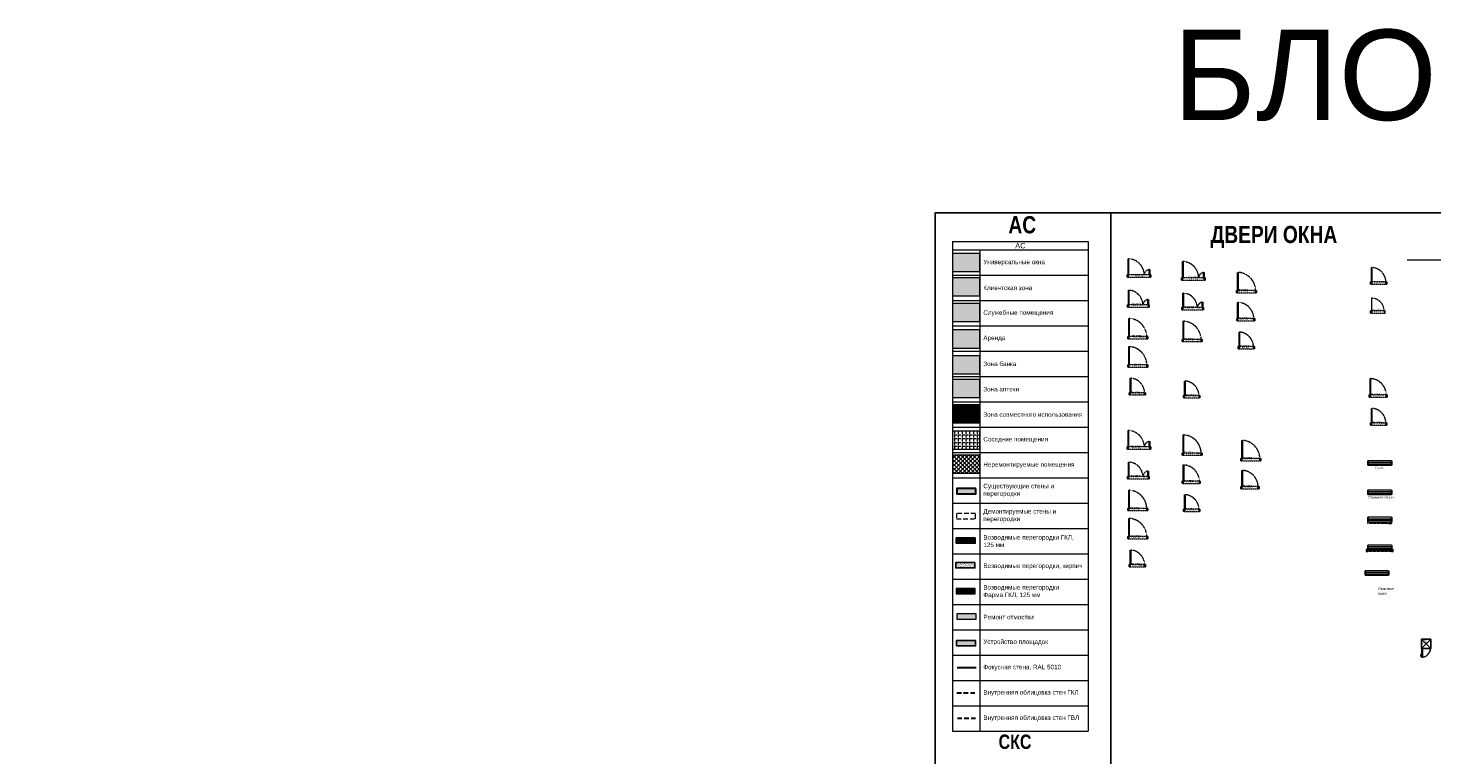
# Model space of a CAD drawing. Header units: millimetres. Extents: x -57464382 to 30606835, y -92609 to 65084.
# Tile 255 of 256: x -120617 to -43000, y 24893 to 65084. Entities that reach past the tile are written whole.
import ezdxf
from ezdxf import colors
from ezdxf.entities.mleader import LeaderData, LeaderLine
from ezdxf.math import Vec2, Vec3

# ---------------------------------------------------------------- set-up
doc = ezdxf.new("R2010")
doc.units = ezdxf.units.MM
doc.set_wipeout_variables(frame=1)
for name, pattern in [('( Hidden )', [0.375, 0.25, -0.125]), ('ACAD_ISO03W100', [30, 12, -18]), ('CACHE', [375, 250, -125])]:
    doc.linetypes.add(name, pattern=pattern)
doc.layers.get('0').update_dxf_attribs({"lineweight": 0})
doc.layers.get('Defpoints').update_dxf_attribs({"color": 30})
for name, color, linetype, lineweight in [('01_АР_Несущие стены и колонны', 5, 'Continuous', 30), ('03_АР_Возводимые перегородки', 10, 'Continuous', 25), ('04_АР_Демонтируемые стены и перегородки', 210, 'Continuous', 5), ('09_АР_Мебель', 4, 'Continuous', 9), ('15_АР_Потолки', 7, 'Continuous', 9), ('17_АР_Текст', 235, 'Continuous', 0), ('18_АР_Двери', 250, 'Continuous', 0), ('19_АР_Окна', 250, 'Continuous', 0), ('21_АР_Штриховка', 47, 'Continuous', 5)]:
    doc.layers.add(name, color=color, linetype=linetype, lineweight=lineweight)
doc.layers.add('1. ПОДЛОЖКА', color=7, linetype='Continuous', lineweight=0, true_color=0x9b9292)
doc.layers.add('30_ДВЕРИ ТИП1', color=7, linetype='Continuous', true_color=0xf50a0a)
doc.styles.add('_ТЕКСТОВЫЙ', font='arial.ttf', dxfattribs={"width": 0.8})
doc.styles.add('HVAC_AEP', font='arial.ttf')
doc.styles.get("Standard").update_dxf_attribs({"font": 'arial.ttf'})
doc.linetypes.add('зигзаг', pattern='A,0.00254,-5.08,[131,ltypeshp.shx,S=5.08,R=0,X=-5.08,Y=0],-10.16,[131,ltypeshp.shx,S=5.08,R=180,X=5.08,Y=0],-5.08', length=20.32254)

# ---------------------------------------------------------------- blocks, each defined once
blk = doc.blocks.new('_Dot')
at = {"color": 0, "linetype": 'ByBlock', "lineweight": -2}
blk.add_line((-0.5, 0), (-1, 0), dxfattribs=at)
at = {"color": 0, "linetype": 'ByBlock', "const_width": 0.5}
blk.add_lwpolyline([(-0.25, 0, 1), (0.25, 0, 1)], format="xyb", close=True, dxfattribs=at)
blk = doc.blocks.new('*U234')
at = {"layer": '15_АР_Потолки', "color": 7, "linetype": '( Hidden )', "lineweight": 5, "ltscale": 5}
blk.add_lwpolyline([(1100, 0), (0, 0), (0, -125), (1100, -125)], close=True, dxfattribs=at)
at = {"layer": '18_АР_Двери'}
for points in [[(50, 0), (50, 1000), (80, 1000), (80, 0), (50, 0)], [(0, 0), (50, 0), (50, -125), (0, -125)], [(1050, 0), (1100, 0), (1100, -125), (1050, -125)]]:
    blk.add_lwpolyline(points, close=True, dxfattribs=at)
at = {"layer": '18_АР_Двери', "linetype": '( Hidden )', "lineweight": 0, "ltscale": 5}
blk.add_arc((28, -21), 1022, 1.16895, 87.08614, dxfattribs=at)
at = {"color": 12, "true_color": 0xdf0c0c, "flags": 4}
blk.add_attdef('Номер', (535, -68), '', height=150, dxfattribs=at)
at = {"layer": '18_АР_Двери', "insert": (751, -8), "char_height": 45, "attachment_point": 1}
blk.add_mtext_dynamic_manual_height_columns('{\\C7;1100 мм}', width=263.19, gutter_width=12.5, heights=[0], dxfattribs=at)
blk = doc.blocks.new('*U237')
at = {"layer": '15_АР_Потолки', "color": 7, "linetype": '( Hidden )', "lineweight": 5, "ltscale": 5}
blk.add_lwpolyline([(1300, 0), (0, 0), (0, -125), (1300, -125)], close=True, dxfattribs=at)
at = {"layer": '18_АР_Двери'}
for points in [[(50, 0), (50, 900), (80, 900), (80, 0), (50, 0)], [(0, 0), (50, 0), (50, -125), (0, -125)], [(1220, 0), (1220, 300), (1250, 300), (1250, 0), (1220, 0)], [(1250, 0), (1300, 0), (1300, -125), (1250, -125)]]:
    blk.add_lwpolyline(points, close=True, dxfattribs=at)
at = {"layer": '18_АР_Двери', "linetype": '( Hidden )', "lineweight": 0, "ltscale": 5}
for centre, radius, start, end in [((30, -19), 920, 1.17615, 86.88181), ((1267, -14), 318, 98.59054, 177.43503)]:
    blk.add_arc(centre, radius, start, end, dxfattribs=at)
at = {"color": 12, "true_color": 0xdf0c0c, "flags": 4}
blk.add_attdef('Номер', (535, -68), '', height=150, dxfattribs=at)
at = {"layer": '18_АР_Двери', "insert": (982, -10), "char_height": 45, "attachment_point": 1}
blk.add_mtext_dynamic_manual_height_columns('{\\C7;1300 мм}', width=263.19, gutter_width=12.5, heights=[0], dxfattribs=at)
blk = doc.blocks.new('*U236')
at = {"layer": '15_АР_Потолки', "color": 7, "linetype": '( Hidden )', "lineweight": 5, "ltscale": 5}
blk.add_lwpolyline([(900, 0), (0, 0), (0, -125), (900, -125)], close=True, dxfattribs=at)
at = {"layer": '18_АР_Двери'}
for points in [[(50, 0), (50, 800), (80, 800), (80, 0), (50, 0)], [(0, 0), (50, 0), (50, -125), (0, -125)], [(850, 0), (900, 0), (900, -125), (850, -125)]]:
    blk.add_lwpolyline(points, close=True, dxfattribs=at)
at = {"layer": '18_АР_Двери', "linetype": '( Hidden )', "lineweight": 0, "ltscale": 5}
blk.add_arc((27, -22), 823, 1.51445, 86.33334, dxfattribs=at)
at = {"color": 12, "true_color": 0xdf0c0c, "flags": 4}
blk.add_attdef('Номер', (535, -68), '', height=150, dxfattribs=at)
at = {"layer": '18_АР_Двери', "insert": (616, -16), "char_height": 45, "attachment_point": 1}
blk.add_mtext_dynamic_manual_height_columns('{\\C7;900 мм}', width=222.89, gutter_width=12.5, heights=[0], dxfattribs=at)
blk = doc.blocks.new('*U233')
at = {"layer": '15_АР_Потолки', "color": 7, "linetype": '( Hidden )', "lineweight": 5, "ltscale": 5}
blk.add_lwpolyline([(1200, 0), (0, 0), (0, -125), (1200, -125)], close=True, dxfattribs=at)
at = {"layer": '18_АР_Двери'}
for points in [[(50, 0), (50, 800), (80, 800), (80, 0), (50, 0)], [(0, 0), (50, 0), (50, -125), (0, -125)], [(1120, 0), (1120, 300), (1150, 300), (1150, 0), (1120, 0)], [(1150, 0), (1200, 0), (1200, -125), (1150, -125)]]:
    blk.add_lwpolyline(points, close=True, dxfattribs=at)
at = {"layer": '18_АР_Двери', "linetype": '( Hidden )', "lineweight": 0, "ltscale": 5}
for centre, radius, start, end in [((32, -17), 818, 1.18823, 86.62239), ((1186, -31), 337, 101.24078, 174.78479)]:
    blk.add_arc(centre, radius, start, end, dxfattribs=at)
at = {"color": 12, "true_color": 0xdf0c0c, "flags": 4}
blk.add_attdef('Номер', (535, -68), '', height=150, dxfattribs=at)
at = {"layer": '18_АР_Двери', "insert": (854, -8), "char_height": 45, "attachment_point": 1}
blk.add_mtext_dynamic_manual_height_columns('{\\C7;1200 мм}', width=263.19, gutter_width=12.5, heights=[0], dxfattribs=at)
blk = doc.blocks.new('*U235')
at = {"layer": '15_АР_Потолки', "color": 7, "linetype": '( Hidden )', "lineweight": 5, "ltscale": 5}
blk.add_lwpolyline([(1000, 0), (0, 0), (0, -125), (1000, -125)], close=True, dxfattribs=at)
at = {"layer": '18_АР_Двери'}
for points in [[(50, 0), (50, 900), (80, 900), (80, 0), (50, 0)], [(0, 0), (50, 0), (50, -125), (0, -125)], [(950, 0), (1000, 0), (1000, -125), (950, -125)]]:
    blk.add_lwpolyline(points, close=True, dxfattribs=at)
at = {"layer": '18_АР_Двери', "linetype": '( Hidden )', "lineweight": 0, "ltscale": 5}
blk.add_arc((30, -19), 920, 1.17615, 86.88181, dxfattribs=at)
at = {"color": 12, "true_color": 0xdf0c0c, "flags": 4}
blk.add_attdef('Номер', (535, -68), '', height=150, dxfattribs=at)
at = {"layer": '18_АР_Двери', "insert": (699, -10), "char_height": 45, "attachment_point": 1}
blk.add_mtext_dynamic_manual_height_columns('{\\C7;1000 мм}', width=263.19, gutter_width=12.5, heights=[0], dxfattribs=at)
blk = doc.blocks.new('*U238')
at = {"layer": '15_АР_Потолки', "color": 7, "linetype": '( Hidden )', "lineweight": 5, "ltscale": 5}
blk.add_lwpolyline([(900, 0), (0, 0), (0, -125), (900, -125)], close=True, dxfattribs=at)
at = {"layer": '18_АР_Двери'}
for points in [[(50, 0), (50, 800), (80, 800), (80, 0), (50, 0)], [(0, 0), (50, 0), (50, -125), (0, -125)], [(850, 0), (900, 0), (900, -125), (850, -125)]]:
    blk.add_lwpolyline(points, close=True, dxfattribs=at)
at = {"layer": '18_АР_Двери', "linetype": '( Hidden )', "lineweight": 0, "ltscale": 5}
blk.add_arc((27, -22), 823, 1.51445, 86.33334, dxfattribs=at)
at = {"color": 12, "true_color": 0xdf0c0c, "flags": 4}
blk.add_attdef('Номер', (535, -68), '', height=150, dxfattribs=at)
at = {"layer": '18_АР_Двери', "insert": (616, -16), "char_height": 45, "attachment_point": 1}
blk.add_mtext_dynamic_manual_height_columns('{\\C7;900 мм}', width=222.89, gutter_width=12.5, heights=[0], dxfattribs=at)
blk = doc.blocks.new('*U211')
blk.add_wipeout([(0, 250), (1300, 250), (1300, 0), (0, 0)])
at = {"lineweight": 30}
for p, q in [((0, 250), (0, 0)), ((1300, 250), (1300, 0))]:
    blk.add_line(p, q, dxfattribs=at)
for p, q in [((0, 165), (1300, 165)), ((0, 85), (1300, 85))]:
    blk.add_line(p, q)
blk.add_lwpolyline([(0, 0), (1300, 0), (1300, 250), (0, 250)], close=True)
blk = doc.blocks.new('*U213')
for points in [[(0, 100), (-100, 100), (-100, 0), (0, 0)], [(0, 100), (-100, 100), (-100, 0), (0, 0)], [(0, 100), (-100, 100), (-100, 0), (0, 0)], [(-10, 90), (-90, 90), (-90, 10), (-10, 10)], [(-10, 90), (-90, 90), (-90, 10), (-10, 10)], [(-10, 90), (-90, 90), (-90, 10), (-10, 10)], [(75, 75), (0, 75), (0, 25), (75, 25), (75, 35), (50, 35), (50, 65), (75, 65), (75, 75)], [(10, 35), (40, 35), (40, 65), (10, 65)], [(1225, 75), (1300, 75), (1300, 25), (1225, 25), (1225, 35), (1250, 35), (1250, 65), (1225, 65), (1225, 75)], [(1290, 35), (1260, 35), (1260, 65), (1290, 65)], [(1400, 100), (1300, 100), (1300, 0), (1400, 0)], [(1400, 100), (1300, 100), (1300, 0), (1400, 0)], [(1400, 100), (1300, 100), (1300, 0), (1400, 0)], [(1390, 90), (1310, 90), (1310, 10), (1390, 10)], [(1390, 90), (1310, 90), (1310, 10), (1390, 10)], [(1390, 90), (1310, 90), (1310, 10), (1390, 10)]]:
    blk.add_lwpolyline(points, close=True)
at = {"linetype": '( Hidden )', "ltscale": 10}
blk.add_lwpolyline([(0, 100), (1300, 100), (1300, 0), (0, 0)], close=True, dxfattribs=at)
at = {"linetype": '( Hidden )', "lineweight": 0, "ltscale": 20}
blk.add_lwpolyline([(50, 50), (1250, 50)], dxfattribs=at)
blk = doc.blocks.new('*U212')
at = {"linetype": '( Hidden )', "ltscale": 10}
blk.add_lwpolyline([(-1300, 0), (0, 0), (0, -100), (-1300, -100)], close=True, dxfattribs=at)
for points in [[(-1300, 0), (0, -100)], [(0, 0), (-1300, -100)]]:
    blk.add_lwpolyline(points, dxfattribs=at)
blk = doc.blocks.new('*U239')
at = {"layer": '15_АР_Потолки', "color": 7, "linetype": '( Hidden )', "lineweight": 5, "ltscale": 5}
blk.add_lwpolyline([(800, 0), (0, 0), (0, -125), (800, -125)], close=True, dxfattribs=at)
at = {"layer": '18_АР_Двери'}
for points in [[(0, 0), (50, 0), (50, -125), (0, -125)], [(50, 0), (80, 0), (80, 700), (50, 700)], [(750, -125), (800, -125), (800, 0), (750, 0)]]:
    blk.add_lwpolyline(points, close=True, dxfattribs=at)
at = {"layer": '18_АР_Двери', "linetype": '( Hidden )', "lineweight": 0, "ltscale": 5}
blk.add_arc((48, -1), 702, 0.11892, 87.37976, dxfattribs=at)
at = {"color": 12, "true_color": 0xdf0c0c, "flags": 4}
blk.add_attdef('Номер', (535, -68), '', height=150, dxfattribs=at)
at = {"layer": '18_АР_Двери', "insert": (517, -13), "char_height": 45, "attachment_point": 1}
blk.add_mtext_dynamic_manual_height_columns('{\\C7;800 мм}', width=222.89, gutter_width=12.5, heights=[0], dxfattribs=at)
blk = doc.blocks.new('Сейф')
at = {"layer": '09_АР_Мебель'}
for p, q in [((510, 0), (0, 0)), ((0, 0), (0, -510)), ((510, 0), (0, -510)), ((0, 0), (39, -39)), ((510, -510), (510, 0)), ((-8, -761), (-15, -763)), ((-15, -763), (-15, -782)), ((-8, -764), (-15, -765)), ((-8, -767), (-15, -768)), ((-8, -770), (-15, -770)), ((-8, -773), (-15, -773)), ((-8, -776), (-15, -775)), ((-8, -792), (-8, -753)), ((-8, -753), (0, -753)), ((0, -510), (510, -510)), ((23, -549), (0, -549)), ((0, -549), (0, -997)), ((0, -753), (0, -792)), ((4, -529), (4, -510)), ((4, -538), (4, -549)), ((19, -529), (19, -510)), ((19, -538), (19, -549)), ((23, -997), (23, -549)), ((54, -587), (23, -572)), ((39, -39), (147, -147)), ((54, -587), (54, -958)), ((147, -147), (510, -510)), ((-31, -943), (-31, -873)), ((-23, -920), (-23, -873)), ((0, -950), (-23, -950)), ((-8, -779), (-15, -778)), ((-8, -781), (-15, -780)), ((-8, -784), (-15, -782)), ((0, -927), (-15, -927)), ((0, -792), (-8, -792)), ((0, -950), (0, -927)), ((0, -997), (23, -997)), ((54, -958), (23, -974))]:
    blk.add_line(p, q, dxfattribs=at)
for centre, radius, start, end in [((12, -529), 11.6, 131.81031, 48.18969), ((12, -529), 7.73, 180, 0), ((12, -529), 7.73, 180, 0), ((-27, -873), 3.86, 0, 180), ((-23, -943), 7.73, 180, 270), ((-15, -920), 7.73, 180, 270)]:
    blk.add_arc(centre, radius, start, end, dxfattribs=at)
at = {"layer": '09_АР_Мебель', "linetype": 'ACAD_ISO03W100'}
blk.add_arc((12, -529), 468, 271.42027, 2.36754, dxfattribs=at)
at = {"layer": '1. ПОДЛОЖКА'}
blk.add_lwpolyline([(0, 0), (510, 0), (510, -510), (0, -510)], close=True, dxfattribs=at)
blk.add_lwpolyline([(0, -510), (0, -997)], dxfattribs=at)
blk.add_lwpolyline([(0, -997, 0.387431), (510, -510)], format="xyb", dxfattribs=at)
at = {"layer": '09_АР_Мебель', "insert": (64, -64), "char_height": 45.08, "attachment_point": 1}
blk.add_mtext_dynamic_manual_height_columns('{\\C7;СЕЙФ 510х510мм\\PH 990мм}', width=258, gutter_width=12.5, heights=[0], dxfattribs=at)

msp = doc.modelspace()

# ---------------------------------------------------------------- hatches: boundary and pattern name
at = {"layer": '01_АР_Несущие стены и колонны', "lineweight": 0, "true_color": 0x7d7d7d}
h = msp.add_hatch(color=8, dxfattribs=at)
h.dxf.hatch_style = 1
h.paths.add_polyline_path([(-68216.5, 39627.5), (-69267.9, 39627.5), (-69267.9, 39332), (-68216.5, 39332)])
at = {"layer": '03_АР_Возводимые перегородки', "lineweight": 0}
h = msp.add_hatch(dxfattribs=at)
h.set_pattern_fill('ANSI31', color=256, scale=15)
h.set_pattern_definition([(45, (-142180.474, 179289.62), (-33.67596, 33.67596), [])])
h.paths.add_polyline_path([(-68246.1, 36892.2), (-69297.5, 36892.2), (-69297.5, 36596.7), (-68246.1, 36596.7)])
at = {"layer": '03_АР_Возводимые перегородки', "lineweight": 0, "ltscale": 7}
h = msp.add_hatch(dxfattribs=at)
h.set_pattern_fill('AR-SAND', color=10, scale=2)
h.set_pattern_definition([(37.5, (-16830.42, 48377.8), (-3.20006, 97.88265), [0, -77.216, 0, -86.36, 0, -82.55]), (7.5, (-16830.42, 48377.8), (89.90466, 143.36502), [0, -41.656, 0, -69.596, 0, -26.67]), (327.5, (-16892.9, 48377.8), (158.19847, 0.28744), [0, -25.4, 0, -91.44, 0, -119.38]), (317.5, (-16892.9, 48377.8), (152.7113, 44.58586), [0, -12.7, 0, -59.944, 0, -68.58])])
h.paths.add_polyline_path([(-68271.7, 35525), (-69323.1, 35525), (-69323.1, 35229.5), (-68271.7, 35229.5)])
at = {"layer": '21_АР_Штриховка', "lineweight": 0, "true_color": 0xa9ba9a}
h = msp.add_hatch(color=253, dxfattribs=at)
h.dxf.hatch_style = 1
h.paths.add_polyline_path([(-68001, 52615.7), (-69501, 52615.7), (-69501, 51615.7), (-68001, 51615.7)])
at = {"layer": '21_АР_Штриховка', "lineweight": 0, "true_color": 0xbcc3cd}
h = msp.add_hatch(color=9, dxfattribs=at)
h.dxf.hatch_style = 1
h.paths.add_polyline_path([(-68001, 51278.9), (-69501, 51278.9), (-69501, 50278.9), (-68001, 50278.9)])
at = {"layer": '21_АР_Штриховка', "lineweight": 0, "true_color": 0xd6d6d6}
h = msp.add_hatch(color=254, dxfattribs=at)
h.dxf.hatch_style = 1
h.paths.add_polyline_path([(-68001, 49851.8), (-69501, 49851.8), (-69501, 48851.8), (-68001, 48851.8)])
at = {"layer": '21_АР_Штриховка', "lineweight": 0, "true_color": 0xeceac5}
h = msp.add_hatch(color=254, dxfattribs=at)
h.dxf.hatch_style = 1
h.paths.add_polyline_path([(-68001, 48389.1), (-69501, 48389.1), (-69501, 47389.1), (-68001, 47389.1)])
at = {"layer": '21_АР_Штриховка', "lineweight": 0, "true_color": 0xbf720d}
h = msp.add_hatch(color=32, dxfattribs=at)
h.dxf.hatch_style = 1
h.paths.add_polyline_path([(-68001, 46961.9), (-69501, 46961.9), (-69501, 45961.9), (-68001, 45961.9)])
at = {"layer": '21_АР_Штриховка', "lineweight": 0, "true_color": 0x8db3f2}
h = msp.add_hatch(color=151, dxfattribs=at)
h.dxf.hatch_style = 1
h.paths.add_polyline_path([(-68001, 45659.9), (-69501, 45659.9), (-69501, 44659.9), (-68001, 44659.9)])
at = {"layer": '21_АР_Штриховка', "lineweight": 0, "true_color": 0x9898cc}
h = msp.add_hatch(dxfattribs=at)
h.set_pattern_fill('ANSI31', color=253, scale=15, angle=630)
h.set_pattern_definition([(315, (27622.326, 199172.654), (33.67596, 33.67596), [])])
h.paths.add_polyline_path([(-68001, 44259.7), (-69501, 44259.7), (-69501, 43259.7), (-68001, 43259.7)])
at = {"layer": '21_АР_Штриховка', "lineweight": 5, "transparency": 33554610}
h = msp.add_hatch(dxfattribs=at)
h.set_pattern_fill('ANGLE', color=8, scale=30, angle=270, style=0)
h.set_pattern_definition([(270, (27622.33, 198706.25), (209.55, -4e-14), [152.4, -57.15]), (0, (27622.33, 198706.25), (5e-14, 209.55), [152.4, -57.15])])
h.paths.add_polyline_path([(-68001, 42793.3), (-69501, 42793.3), (-69501, 41793.3), (-68001, 41793.3)])
h = msp.add_hatch(dxfattribs=at)
h.set_pattern_fill('ANSI37', color=8, scale=50, angle=270, style=0)
h.set_pattern_definition([(315, (-54018.36, 96260.05), (112.2532, 112.2532), []), (45, (-54018.36, 96260.05), (-112.2532, 112.2532), [])])
h.paths.add_polyline_path([(-68001, 41468.1), (-69501, 41468.1), (-69501, 40468.1), (-68001, 40468.1)])
at = {"layer": '21_АР_Штриховка', "lineweight": 0, "true_color": 0x8db3f2}
h = msp.add_hatch(dxfattribs=at)
h.set_pattern_fill('ANSI31', color=151, scale=15)
h.set_pattern_definition([(45, (27603.295, 196346.313), (-33.67596, 33.67596), [])])
h.paths.add_polyline_path([(-68245.8, 34090.6), (-69297.2, 34090.6), (-69297.2, 33795.2), (-68245.8, 33795.2)])
at = {"layer": '21_АР_Штриховка', "lineweight": 0, "true_color": 0x139b48, "transparency": 33554483}
h = msp.add_hatch(color=114, dxfattribs=at)
h.dxf.hatch_style = 1
h.paths.add_polyline_path([(-68207.4, 32690.7), (-69258.8, 32690.7), (-69258.8, 32395.3), (-68207.4, 32395.3)])
at = {"layer": '21_АР_Штриховка', "lineweight": 0, "true_color": 0xc7c8ca, "transparency": 33554483}
h = msp.add_hatch(color=9, dxfattribs=at)
h.dxf.hatch_style = 1
h.paths.add_polyline_path([(-68226.7, 31217.7), (-69278.1, 31217.7), (-69278.1, 30922.3), (-68226.7, 30922.3)])

# ---------------------------------------------------------------- linework, layer by layer
at = {"lineweight": 15}
for p, q in [((-69501, 53285.3), (-62001, 53285.3)), ((-69501, 53285.3), (-69501, 26215.7)), ((-69501, 52815.7), (-62001, 52815.7)), ((-68001, 52815.7), (-68001, 26215.7)), ((-62001, 53285.3), (-62001, 26215.7)), ((-69501, 51415.7), (-62001, 51415.7)), ((-69501, 50015.7), (-62001, 50015.7)), ((-69501, 48615.7), (-62001, 48615.7)), ((-69501, 47215.7), (-62001, 47215.7)), ((-69501, 45815.7), (-62001, 45815.7)), ((-69501, 44415.7), (-62001, 44415.7)), ((-69501, 43015.7), (-62001, 43015.7)), ((-69501, 41615.7), (-62001, 41615.7)), ((-69501, 40215.7), (-62001, 40215.7)), ((-69501, 38815.7), (-62001, 38815.7)), ((-69501, 37415.7), (-62001, 37415.7)), ((-69501, 36015.7), (-62001, 36015.7)), ((-69501, 34615.7), (-62001, 34615.7)), ((-69501, 33215.7), (-62001, 33215.7)), ((-69501, 31815.7), (-62001, 31815.7)), ((-69501, 30415.7), (-62001, 30415.7)), ((-69501, 29015.7), (-62001, 29015.7)), ((-69501, 27615.7), (-62001, 27615.7)), ((-69501, 26215.7), (-62001, 26215.7))]:
    msp.add_line(p, q, dxfattribs=at)
at = {"layer": '01_АР_Несущие стены и колонны'}
msp.add_lwpolyline([(-68216.5, 39627.5), (-69267.9, 39627.5), (-69267.9, 39332), (-68216.5, 39332)], close=True, dxfattribs=at)
at = {"layer": '03_АР_Возводимые перегородки'}
for points in [[(-68246.1, 36892.2), (-69297.5, 36892.2), (-69297.5, 36596.7), (-68246.1, 36596.7)], [(-68271.7, 35525), (-69323.1, 35525), (-69323.1, 35229.5), (-68271.7, 35229.5)], [(-68226.7, 31217.7), (-69278.1, 31217.7), (-69278.1, 30922.3), (-68226.7, 30922.3)]]:
    msp.add_lwpolyline(points, close=True, dxfattribs=at)
at = {"layer": '03_АР_Возводимые перегородки', "linetype": 'CACHE', "lineweight": 30}
msp.add_lwpolyline([(-69267.6, 28318.7), (-68216.3, 28318.7)], dxfattribs=at)
at = {"layer": '03_АР_Возводимые перегородки', "color": 217, "linetype": 'CACHE', "lineweight": 30, "true_color": 0x93278f}
msp.add_lwpolyline([(-69233.9, 26920.9), (-68182.5, 26920.9)], dxfattribs=at)
at = {"layer": '04_АР_Демонтируемые стены и перегородки', "color": 210, "linetype": 'CACHE'}
msp.add_lwpolyline([(-68234.1, 38248.3), (-69285.5, 38248.3), (-69285.5, 37952.9), (-68234.1, 37952.9)], close=True, dxfattribs=at)
at = {"layer": '17_АР_Текст', "lineweight": 18}
msp.add_lwpolyline([(-46046, 34824.7, 0, 500, 0), (-46046, 34224.7, 0, 0, 0), (-46046, 33501.5, 0, 0, 0)], format="xyseb", dxfattribs=at)
at = {"layer": '21_АР_Штриховка'}
for points in [[(-68001, 52615.7), (-69501, 52615.7), (-69501, 51615.7), (-68001, 51615.7)], [(-68001, 51278.9), (-69501, 51278.9), (-69501, 50278.9), (-68001, 50278.9)], [(-68001, 49851.8), (-69501, 49851.8), (-69501, 48851.8), (-68001, 48851.8)], [(-68001, 48389.1), (-69501, 48389.1), (-69501, 47389.1), (-68001, 47389.1)], [(-68001, 46961.9), (-69501, 46961.9), (-69501, 45961.9), (-68001, 45961.9)], [(-68001, 45659.9), (-69501, 45659.9), (-69501, 44659.9), (-68001, 44659.9)], [(-68001, 44259.7), (-69501, 44259.7), (-69501, 43259.7), (-68001, 43259.7)], [(-68001, 42793.3), (-69501, 42793.3), (-69501, 41793.3), (-68001, 41793.3)], [(-68001, 41468.1), (-69501, 41468.1), (-69501, 40468.1), (-68001, 40468.1)]]:
    msp.add_lwpolyline(points, close=True, dxfattribs=at)
at = {"layer": '21_АР_Штриховка', "color": 151, "lineweight": 0, "true_color": 0x8db3f2}
msp.add_lwpolyline([(-68245.8, 34090.6), (-69297.2, 34090.6), (-69297.2, 33795.2), (-68245.8, 33795.2)], close=True, dxfattribs=at)
at = {"layer": '21_АР_Штриховка', "color": 114, "lineweight": 0, "true_color": 0x139b48}
msp.add_lwpolyline([(-68207.4, 32690.7), (-69258.8, 32690.7), (-69258.8, 32395.3), (-68207.4, 32395.3)], close=True, dxfattribs=at)
at = {"layer": '21_АР_Штриховка', "color": 146, "linetype": 'зигзаг', "lineweight": 30, "ltscale": 5, "true_color": 0x004f7c}
msp.add_lwpolyline([(-69256, 29728.4), (-68204.6, 29728.4)], dxfattribs=at)
at = {"layer": 'Defpoints'}
msp.add_lwpolyline([(-60753.8, 21211), (-60753.8, 54868.5), (-70463.8, 54868.5), (-70463.8, 21211)], dxfattribs=at)
msp.add_lwpolyline([(-60753.8, 54868.5), (-23314.2, 54868.5), (-23314.2, 1870.3), (-60753.8, 1870.3)], close=True, dxfattribs=at)

# ---------------------------------------------------------------- block references
at = {"lineweight": 35}
msp.add_blockref('Сейф', (-43576.1, 31292.2), dxfattribs=at)
at = {"layer": '19_АР_Окна'}
for name, p in [('*U212', (-45234.2, 37783.3)), ('*U213', (-46534.2, 36149.8))]:
    msp.add_blockref(name, p, dxfattribs=at)
at = {"layer": '30_ДВЕРИ ТИП1', "color": 0, "lineweight": 35}
ref = msp.add_blockref('*U237', (-59849.9, 51430.5, 0), dxfattribs=at)
ref.add_attrib('Номер', 'ТИП1', (-59470, 51340.8, 0), dxfattribs={"height": 150})
ref = msp.add_blockref('*U237', (-56842.5, 51275.5, 0), dxfattribs=at)
ref.add_attrib('Номер', 'ТИП3', (-56462.6, 51185.8, 0), dxfattribs={"height": 150})
ref = msp.add_blockref('*U234', (-53797.2, 50577.4, 0), dxfattribs=at)
ref.add_attrib('Номер', 'ТИП5', (-53693.8, 50509.6, 0), dxfattribs={"height": 150})
ref = msp.add_blockref('*U238', (-46393.1, 51045.3, 0), dxfattribs=at)
ref.add_attrib('Номер', 'ТИП7', (-46327.8, 50956.5, 0), dxfattribs={"height": 150})
ref = msp.add_blockref('*U233', (-59828.5, 49784.2, 0), dxfattribs=at)
ref.add_attrib('Номер', 'ТИП1', (-59591, 49716.4, 0), dxfattribs={"height": 150})
ref = msp.add_blockref('*U233', (-56821, 49629.2, 0), dxfattribs=at)
ref.add_attrib('Номер', 'ТИП3', (-56692.7, 49561.3, 0), dxfattribs={"height": 150})
ref = msp.add_blockref('*U235', (-53793.9, 49018.8, 0), dxfattribs=at)
ref.add_attrib('Номер', 'ТИП5', (-53717.5, 48939.3, 0), dxfattribs={"height": 150})
ref = msp.add_blockref('*U239', (-46393.1, 49453.3, 0), dxfattribs=at)
ref.add_attrib('Номер', 'ТИП7', (-46327.8, 49364.5, 0), dxfattribs={"height": 150})
ref = msp.add_blockref('*U234', (-59815.7, 48026.5, 0), dxfattribs=at)
ref.add_attrib('Номер', 'ТИП1', (-59579.4, 47958.7, 0), dxfattribs={"height": 150})
ref = msp.add_blockref('*U234', (-56808.3, 47871.5, 0), dxfattribs=at)
ref.add_attrib('Номер', 'ТИП3', (-56700.6, 47803.6, 0), dxfattribs={"height": 150})
ref = msp.add_blockref('*U236', (-53716.4, 47473, 0), dxfattribs=at)
ref.add_attrib('Номер', 'ТИП5', (-53645.5, 47384.2, 0), dxfattribs={"height": 150})
ref = msp.add_blockref('*U234', (-59812.4, 46467.8, 0), dxfattribs=at)
ref.add_attrib('Номер', 'ТИП1', (-59619.3, 46386.6, 0), dxfattribs={"height": 150})
ref = msp.add_blockref('*U236', (-59734.9, 44922.1, 0), dxfattribs=at)
ref.add_attrib('Номер', 'ТИП1', (-59643.5, 44833.3, 0), dxfattribs={"height": 150})
ref = msp.add_blockref('*U236', (-56727.5, 44767, 0), dxfattribs=at)
ref.add_attrib('Номер', 'ТИП3', (-56653.2, 44678.2, 0), dxfattribs={"height": 150})
ref = msp.add_blockref('*U235', (-46470.6, 44803.3, 0), dxfattribs=at)
ref.add_attrib('Номер', 'ТИП8', (-46377.7, 44723.9, 0), dxfattribs={"height": 150})
ref = msp.add_blockref('*U236', (-46393.1, 43257.6, 0), dxfattribs=at)
ref.add_attrib('Номер', 'ТИП8', (-46320.4, 43168.8, 0), dxfattribs={"height": 150})
ref = msp.add_blockref('*U237', (-59849.9, 41930.5, 0), dxfattribs=at)
ref.add_attrib('Номер', 'ТИП2', (-59645.1, 41840.8, 0), dxfattribs={"height": 150})
ref = msp.add_blockref('*U234', (-56808.3, 41586.2, 0), dxfattribs=at)
ref.add_attrib('Номер', 'ТИП4', (-56724.4, 41518.4, 0), dxfattribs={"height": 150})
ref = msp.add_blockref('*U234', (-53560.3, 41285.2, 0), dxfattribs=at)
ref.add_attrib('Номер', 'ТИП6', (-53477, 41217.4, 0), dxfattribs={"height": 150})
ref = msp.add_blockref('*U233', (-59828.5, 40284.2, 0), dxfattribs=at)
ref.add_attrib('Номер', 'ТИП2', (-59665.5, 40216.4, 0), dxfattribs={"height": 150})
ref = msp.add_blockref('*U235', (-56804.9, 40027.6, 0), dxfattribs=at)
ref.add_attrib('Номер', 'ТИП4', (-56728.7, 39948.1, 0), dxfattribs={"height": 150})
ref = msp.add_blockref('*U235', (-53557, 39726.6, 0), dxfattribs=at)
ref.add_attrib('Номер', 'ТИП6', (-53464.1, 39647.1, 0), dxfattribs={"height": 150})
ref = msp.add_blockref('*U234', (-59815.7, 38526.5, 0), dxfattribs=at)
ref.add_attrib('Номер', 'ТИП2', (-59682.3, 38458.7, 0), dxfattribs={"height": 150})
ref = msp.add_blockref('*U236', (-56727.5, 38481.8, 0), dxfattribs=at)
ref.add_attrib('Номер', 'ТИП4', (-56669, 38393, 0), dxfattribs={"height": 150})
ref = msp.add_blockref('*U234', (-59812.4, 36967.8, 0), dxfattribs=at)
ref.add_attrib('Номер', 'ТИП2', (-59667.8, 36886.6, 0), dxfattribs={"height": 150})
ref = msp.add_blockref('*U236', (-59734.9, 35422.1, 0), dxfattribs=at)
ref.add_attrib('Номер', 'ТИП2', (-59635.7, 35333.3, 0), dxfattribs={"height": 150})

# ---------------------------------------------------------------- texts
at = {"lineweight": 15, "style": 'HVAC_AEP'}
for s, insert, char_height, width, attachment_point in [('{\\C256;АС}', (-65751, 53050.5), 300, 7497, 5), ('{\\C256;Универсальные окна}', (-67801, 52115.7), 250, 5600, 4), ('{\\C256;Клиентская зона }', (-67801, 50715.7), 250, 5600, 4), ('{\\C256;Служебные помещения }', (-67801, 49315.7), 250, 5600, 4), ('{\\C256;Аренда }', (-67801, 47915.7), 250, 5600, 4), ('{\\C256;Зона банка }', (-67801, 46515.7), 250, 5600, 4), ('{\\C256;Зона аптеки  }', (-67801, 45115.7), 250, 5600, 4), ('{\\C256;Зона совместного использования}', (-67801, 43715.7), 250, 5600, 4), ('{\\C256;Соседние помещения }', (-67801, 42315.7), 250, 5600, 4), ('{\\C256;Неремонтируемые помещения }', (-67801, 40915.7), 250, 5600, 4), ('Существующие стены и перегородки', (-67801, 39515.7), 250, 5600, 4), ('Демонтируемые стены и перегородки', (-67801, 38115.7), 250, 5600, 4), ('Возводимые перегородки ГКЛ, 125 мм', (-67801, 36715.7), 250, 5600, 4), ('Возводимые перегородки, кирпич', (-67801, 35315.7), 250, 5600, 4), ('Возводимые перегородки^JФарма ГКЛ, 125 мм', (-67801, 33915.7), 250, 5600, 4), ('Ремонт отмостки', (-67801, 32515.7), 250, 5600, 4), ('Устройство площадок', (-67801, 31115.7), 250, 5600, 4), ('Фокусная стена, RAL 5010', (-67801, 29715.7), 250, 5600, 4), ('Внутренняя облицовка стен ГКЛ', (-67801, 28315.7), 250, 5600, 4), ('Внутренняя облицовка стен ГВЛ', (-67801, 26915.7), 250, 5600, 4)]:
    msp.add_mtext(s, dxfattribs=dict(at, insert=insert, char_height=char_height, width=width, attachment_point=attachment_point))
at = {"layer": '17_АР_Текст', "lineweight": 18, "insert": (-45977.7, 34166.7), "char_height": 160, "width": 1989.19, "attachment_point": 1, "style": '_ТЕКСТОВЫЙ'}
msp.add_mtext('Люковое\\Pокно', dxfattribs=at)
at = {"layer": 'Defpoints', "color": 1, "insert": (-57323.7, 64995), "char_height": 5000, "attachment_point": 1}
msp.add_mtext_dynamic_manual_height_columns('БЛОКИ ДЛЯ РАБОТЫ', width=98420.89, gutter_width=12.5, heights=[0], dxfattribs=at)
at = {"layer": 'Defpoints', "lineweight": 35, "attachment_point": 1, "style": '_ТЕКСТОВЫЙ'}
for s, width, insert, char_height in [('{\\fArial|b1|i0|c204|p34;\\H0.79167x;\\C32;\\c2648525;АС}', 10014.109, (-66416.2, 54684.4), 1200), ('{\\fArial|b1|i0|c204|p34;\\H0.79167x;\\C32;\\c2648525;ДВЕРИ ОКНА }', 10014.109, (-55236.4, 54145.4), 1200), ('{\\fArial|b1|i0|c204|p34;\\H0.79167x;\\C32;\\c2648525;СКС}', 7546.496, (-66960.4, 26017.6), 1000)]:
    msp.add_mtext_dynamic_manual_height_columns(s, width=width, gutter_width=12.5, heights=[0], dxfattribs=dict(at, insert=insert, char_height=char_height))

# ---------------------------------------------------------------- leaders
at = {"layer": '17_АР_Текст', "lineweight": 18}
ml = msp.add_multileader_mtext('Standard', dxfattribs=at)
ml.set_content('Добор мебельный 200/400/600Хh1200 мм', color=256, style='_ТЕКСТОВЫЙ')
ml.set_leader_properties(lineweight=0)
ml.set_arrow_properties(name='DOT')
ml.build(insert=Vec2(0, 0))
ml.multileader.update_dxf_attribs({"text_left_attachment_type": 6, "text_right_attachment_type": 6, "dogleg_length": 0.36, "arrow_head_size": 50, "scale": 100})
ctx = ml.context
ctx.base_point, ctx.scale, ctx.char_height, ctx.arrow_head_size, ctx.landing_gap_size, ctx.plane_origin = Vec3(-41910.8, 52246.4), 100, 250, 50, 100, Vec3(-37786.3, 56915)
ctx.left_attachment, ctx.right_attachment, ctx.attachment_type = 6, 6, 2
notes = []
notes.append((ctx, [(0, (1, 1, 0), (-38723.2, 52246.4), (-1, 0), 36, [(0, [(-38723.2, 51202.7)], 0, [])])]))
ctx.mtext.insert, ctx.mtext.width, ctx.mtext.defined_height, ctx.mtext.flow_direction = Vec3(-41810.8, 52546.4), 3402.663, 815.5, 5
at = {"layer": '17_АР_Текст', "color": 1, "lineweight": 18}
ml = msp.add_multileader_mtext('Standard', dxfattribs=at)
ml.set_content('{\\C1;Карманы для бланков только в СОПС}', color=1, style='_ТЕКСТОВЫЙ')
ml.set_leader_properties(lineweight=0)
ml.set_arrow_properties(name='DOT')
ml.build(insert=Vec2(0, 0))
ml.multileader.update_dxf_attribs({"text_left_attachment_type": 6, "text_right_attachment_type": 6, "dogleg_length": 0.36, "arrow_head_size": 50, "scale": 100})
ctx = ml.context
ctx.base_point, ctx.scale, ctx.char_height, ctx.arrow_head_size, ctx.landing_gap_size, ctx.plane_origin = Vec3(-29314.5, 48068.2), 100, 100, 50, 100, Vec3(-25566.9, 52909.1)
ctx.left_attachment, ctx.right_attachment, ctx.text_align_type, ctx.attachment_type = 6, 6, 1, 2
notes.append((ctx, [(0, (0, 0, 0), (0, 0), (1, 0), 1, [])]))
ctx.mtext.insert, ctx.mtext.width, ctx.mtext.defined_height, ctx.mtext.alignment, ctx.mtext.flow_direction = Vec3(-27210.6, 48368.2), 4035.238, 815.5, 2, 5
ml = msp.add_multileader_mtext('Standard', dxfattribs=at)
ml.set_content('{\\fCalibri|b0|i0|c204|p34;\\H0.91667x;\\LКарманы для бланков\\l - СОПС, крепятся на стол МГН и стол для ЦСУ (1400 мм.);\\P\\LИнформ. Стенд А4 на 8 карманов\\l - ГОПС/СОПС, крепится по старым правилам, при отсутствии возможности крепления особенно в СОПСах (отсутствие свободного места на стене или нехватка стены по длине - размещается папка с информацией на столе МГН или столе для ЦСУ).\\P\\LРекламно_информационный стенд\\l - ГОПС/СОПС размещается в клиентском зале, также возможно размещение в тамбуре при условии хорошей освещенности и при условии открывания двери стенд будет виден более чем на 50%. Также стенд должен находиться в прямой видимости для клиентов и ничем не загораживаться.}', color=1, style='_ТЕКСТОВЫЙ')
ml.set_leader_properties(lineweight=0)
ml.set_arrow_properties(name='DOT')
ml.build(insert=Vec2(0, 0))
ml.multileader.update_dxf_attribs({"text_left_attachment_type": 6, "text_right_attachment_type": 6, "dogleg_length": 0.36, "arrow_head_size": 50, "scale": 100})
ctx = ml.context
ctx.base_point, ctx.scale, ctx.char_height, ctx.arrow_head_size, ctx.landing_gap_size, ctx.plane_origin = Vec3(-27020.9, 45459.4), 100, 100, 50, 100, Vec3(-22944.2, 54969.1)
ctx.left_attachment, ctx.right_attachment, ctx.text_align_type, ctx.attachment_type = 6, 6, 1, 2
notes.append((ctx, [(0, (0, 0, 0), (0, 0), (1, 0), 1, [])]))
ctx.mtext.insert, ctx.mtext.width, ctx.mtext.defined_height, ctx.mtext.alignment, ctx.mtext.flow_direction = Vec3(-24919.4, 45773.6), 2892.94, 2008.7, 2, 5
for ctx, leaders in notes:
    for number, flags, end, landing, length, lines in leaders:
        leader = LeaderData()
        leader.index, (leader.has_last_leader_line, leader.has_dogleg_vector, leader.attachment_direction) = number, flags
        leader.last_leader_point, leader.dogleg_vector, leader.dogleg_length = Vec3(end), Vec3(landing), length
        for number, points, colour, breaks in lines:
            line = LeaderLine()
            line.index, line.vertices, line.color, line.breaks = number, Vec3.list(points), colors.encode_raw_color(colour), breaks
            leader.lines.append(line)
        ctx.leaders.append(leader)

# ---------------------------------------------------------------- next in the draw order: block references
at = {"layer": '19_АР_Окна'}
ref = msp.add_blockref('*U211', (-46534.2, 40912.7), dxfattribs=at)
ref.add_attrib('Номер', 'Глухое', (-46122.8, 40724, 0), dxfattribs={"layer": '30_ДВЕРИ ТИП1', "height": 100})
ref = msp.add_blockref('*U211', (-46534.2, 39287.6), dxfattribs=at)
ref.add_attrib('Номер', 'Открываются створки', (-46547.4, 39088.1, 0), dxfattribs={"layer": '30_ДВЕРИ ТИП1', "height": 100})
for p in [(-46534.2, 37783.3), (-46534.2, 36249.8), (-46696, 34824.7)]:
    msp.add_blockref('*U211', p, dxfattribs=at)

doc.saveas('drawing.dxf')
